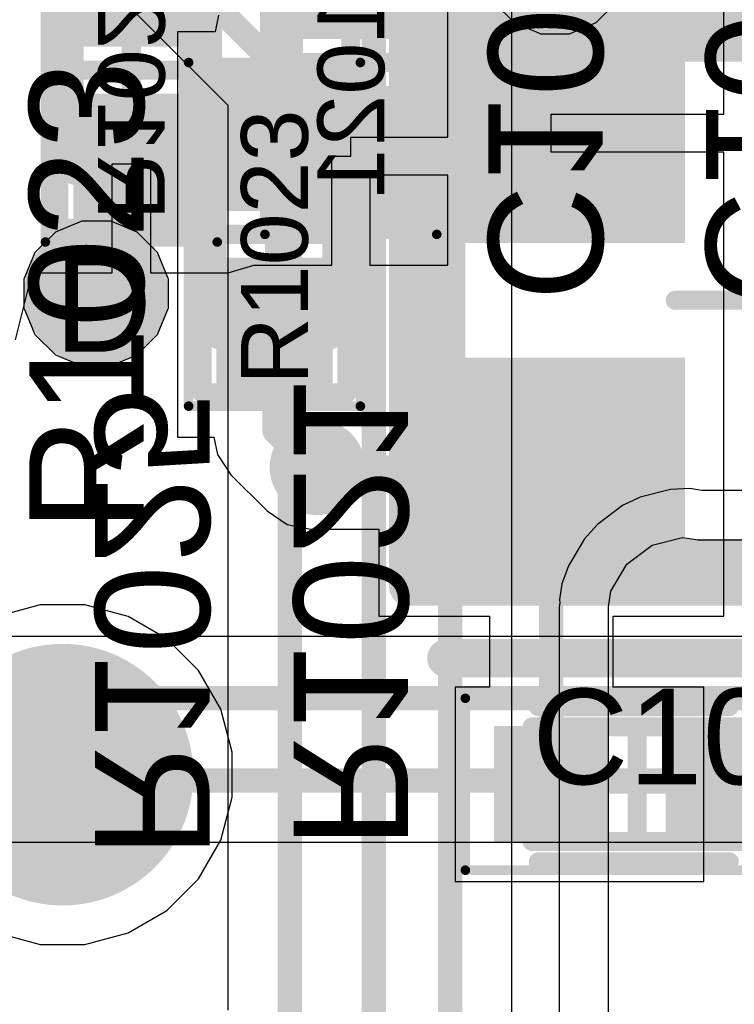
# Model space of a CAD drawing. Header units: inches. Extents: x -6 to 11.2, y -2.2 to 8.3.
# Tile 144 of 256: x 2.105 to 2.252, y 0.997 to 1.2. Entities that reach past the tile are written whole.
import ezdxf

# ---------------------------------------------------------------- set-up
doc = ezdxf.new("R2010")
doc.units = ezdxf.units.IN
doc.header["$MEASUREMENT"] = 0
for name, color, linetype in [('Board Layer Stack Bottom Overlay', 54, 'Continuous'), ('Board Layer Stack Bottom Solder', 6, 'Continuous'), ('Bottom Comp Body -Top13)-Comp Body -Bot14)', 56, 'Continuous'), ('Bottom Comp Outline -Top11)-Comp Outline -Bot12)', 56, 'Continuous'), ('Bottom Courtyard -Top15)-Courtyard -Bot16)', 56, 'Continuous'), ('Bottom Paste', 16, 'Continuous'), ('Drill Drawing', 1, 'Continuous'), ('Layer  6- Inner', 156, 'Continuous'), ('Layer 1- Top', 1, 'Continuous'), ('Layer 3- Inner', 16, 'Continuous'), ('Layer 4- Inner', 76, 'Continuous'), ('Layer 5- Inner', 90, 'Continuous'), ('Layer 7- PWR', 76, 'Continuous'), ('Layer 8- Bottom', 5, 'Continuous'), ('Top Assembly', 56, 'Continuous'), ('Top Comp Body -Top13)-Comp Body -Bot14)', 56, 'Continuous'), ('Top Comp Outline -Top11)-Comp Outline -Bot12)', 56, 'Continuous'), ('Top Component Center', 56, 'Continuous'), ('Top Courtyard -Top15)-Courtyard -Bot16)', 56, 'Continuous'), ('Top Designator', 56, 'Continuous'), ('Top Overlay', 2, 'Continuous'), ('Top Paste', 8, 'Continuous'), ('Top Solder', 216, 'Continuous'), ('Via Holes', 16, 'Continuous')]:
    doc.layers.add(name, color=color, linetype=linetype)
doc.styles.add('Arial', font='txt', dxfattribs={"height": 0.2})

# ---------------------------------------------------------------- blocks, each defined once
blk = doc.blocks.new('TEST_PAD_1_27_____SS_40')
at = {"layer": 'Layer 1- Top'}
h = blk.add_hatch(color=7, dxfattribs=at)
edge = h.paths.add_edge_path()
edge.add_arc((0, 0), 0.025, 0, 360)
at = {"layer": 'Top Solder'}
h = blk.add_hatch(color=216, dxfattribs=at)
edge = h.paths.add_edge_path()
edge.add_arc((0, 0), 0.02697, 0, 360)
blk = doc.blocks.new('FP_ABM8_MFG_151')
at = {"layer": 'Layer 1- Top'}
for points in [[(-0.07087, 0.05512), (-0.01969, 0.05512), (-0.01969, 0.01378), (-0.07087, 0.01378)], [(-0.07087, -0.01378), (-0.01969, -0.01378), (-0.01969, -0.05512), (-0.07087, -0.05512)]]:
    blk.add_hatch(color=7, dxfattribs=at).paths.add_polyline_path(points)
at = {"layer": 'Top Paste'}
for points in [[(-0.07087, 0.05512), (-0.01969, 0.05512), (-0.01969, 0.01378), (-0.07087, 0.01378)], [(-0.07087, -0.01378), (-0.01969, -0.01378), (-0.01969, -0.05512), (-0.07087, -0.05512)]]:
    blk.add_hatch(color=8, dxfattribs=at).paths.add_polyline_path(points)
at = {"layer": 'Top Solder'}
for points in [[(-0.07283, 0.05709), (-0.01772, 0.05709), (-0.01772, 0.01181), (-0.07283, 0.01181)], [(-0.07283, -0.01181), (-0.01772, -0.01181), (-0.01772, -0.05709), (-0.07283, -0.05709)]]:
    blk.add_hatch(color=216, dxfattribs=at).paths.add_polyline_path(points)
at = {"layer": 'Top Assembly'}
for points in [[(-0.0748, -0.05906, 0.00787, 0.00787, 0), (-0.0748, 0.05906, 0.00787, 0.00787, 0)], [(-0.0748, 0.05906, 0.00787, 0.00787, 0), (0.0748, 0.05906, 0.00787, 0.00787, 0)], [(-0.0748, -0.05906, 0.00787, 0.00787, 0), (0.0748, -0.05906, 0.00787, 0.00787, 0)]]:
    blk.add_lwpolyline(points, format="xyseb", dxfattribs=at)
for points in [[(-0.07677, 0.05906, 0.00394, 0.00394, 1), (-0.07283, 0.05906, 0.00394, 0.00394, 1)], [(-0.07677, 0.05906, 0.00394, 0.00394, 1), (-0.07283, 0.05906, 0.00394, 0.00394, 1)], [(-0.07677, -0.05906, 0.00394, 0.00394, 1), (-0.07283, -0.05906, 0.00394, 0.00394, 1)], [(-0.07677, -0.05906, 0.00394, 0.00394, 1), (-0.07283, -0.05906, 0.00394, 0.00394, 1)]]:
    blk.add_lwpolyline(points, format="xyseb", close=True, dxfattribs=at)
at = {"layer": 'Top Comp Body -Top13)-Comp Body -Bot14)'}
for points in [[(-0.06693, -0.05315, 0.00787, 0.00787, 0), (-0.06693, 0.05315, 0.00787, 0.00787, 0)], [(-0.06693, 0.05315, 0.00787, 0.00787, 0), (0.06693, 0.05315, 0.00787, 0.00787, 0)], [(-0.06693, -0.05315, 0.00787, 0.00787, 0), (0.06693, -0.05315, 0.00787, 0.00787, 0)]]:
    blk.add_lwpolyline(points, format="xyseb", dxfattribs=at)
for points in [[(-0.0689, 0.05315, 0.00394, 0.00394, 1), (-0.06496, 0.05315, 0.00394, 0.00394, 1)], [(-0.0689, 0.05315, 0.00394, 0.00394, 1), (-0.06496, 0.05315, 0.00394, 0.00394, 1)], [(-0.0689, -0.05315, 0.00394, 0.00394, 1), (-0.06496, -0.05315, 0.00394, 0.00394, 1)], [(-0.0689, -0.05315, 0.00394, 0.00394, 1), (-0.06496, -0.05315, 0.00394, 0.00394, 1)]]:
    blk.add_lwpolyline(points, format="xyseb", close=True, dxfattribs=at)
at = {"layer": 'Top Component Center'}
blk.add_lwpolyline([(-0.01969, 0, 0.00394, 0.00394, 0), (0.01969, 0, 0.00394, 0.00394, 0)], format="xyseb", dxfattribs=at)
blk.add_lwpolyline([(-0.02067, 0, 0.00197, 0.00197, 1), (-0.0187, 0, 0.00197, 0.00197, 1)], format="xyseb", close=True, dxfattribs=at)
at = {"layer": 'Top Courtyard -Top15)-Courtyard -Bot16)'}
for points in [[(-0.0748, -0.05906, 0.00787, 0.00787, 0), (-0.0748, 0.05906, 0.00787, 0.00787, 0)], [(-0.0748, 0.05906, 0.00787, 0.00787, 0), (0.0748, 0.05906, 0.00787, 0.00787, 0)], [(-0.0748, -0.05906, 0.00787, 0.00787, 0), (0.0748, -0.05906, 0.00787, 0.00787, 0)]]:
    blk.add_lwpolyline(points, format="xyseb", dxfattribs=at)
for points in [[(-0.07677, 0.05906, 0.00394, 0.00394, 1), (-0.07283, 0.05906, 0.00394, 0.00394, 1)], [(-0.07677, 0.05906, 0.00394, 0.00394, 1), (-0.07283, 0.05906, 0.00394, 0.00394, 1)], [(-0.07677, -0.05906, 0.00394, 0.00394, 1), (-0.07283, -0.05906, 0.00394, 0.00394, 1)], [(-0.07677, -0.05906, 0.00394, 0.00394, 1), (-0.07283, -0.05906, 0.00394, 0.00394, 1)]]:
    blk.add_lwpolyline(points, format="xyseb", close=True, dxfattribs=at)
at = {"layer": 'Top Overlay'}
for points in [[(-0.08858, -0.03445, 0.00984, 0.00984, 1), (-0.09843, -0.03445, 0.00984, 0.00984, 1)], [(-0.10089, -0.03445, 0.00492, 0.00492, 1), (-0.09596, -0.03445, 0.00492, 0.00492, 1)], [(-0.09104, -0.03445, 0.00492, 0.00492, 1), (-0.08612, -0.03445, 0.00492, 0.00492, 1)], [(-0.0689, -0.07382, 0.00394, 0.00394, 1), (-0.06496, -0.07382, 0.00394, 0.00394, 1)]]:
    blk.add_lwpolyline(points, format="xyseb", close=True, dxfattribs=at)
blk.add_lwpolyline([(-0.06693, -0.07382, 0.00787, 0.00787, 0), (0.06693, -0.07382, 0.00787, 0.00787, 0)], format="xyseb", dxfattribs=at)
blk = doc.blocks.new('L15002_035_B_260')
at = {"layer": 'Board Layer Stack Bottom Solder'}
for points in [[(-0.03376, 0.01197), (-0.00482, 0.01197), (-0.00482, -0.01197), (-0.03376, -0.01197)], [(0.00482, 0.01197), (0.03376, 0.01197), (0.03376, -0.01197), (0.00482, -0.01197)]]:
    blk.add_hatch(color=6, dxfattribs=at).paths.add_polyline_path(points)
at = {"layer": 'Bottom Paste'}
for points in [[(-0.03179, 0.01), (-0.00679, 0.01), (-0.00679, -0.01), (-0.03179, -0.01)], [(0.00679, 0.01), (0.03179, 0.01), (0.03179, -0.01), (0.00679, -0.01)]]:
    blk.add_hatch(color=16, dxfattribs=at).paths.add_polyline_path(points)
at = {"layer": 'Layer 8- Bottom'}
for points in [[(-0.03179, 0.01), (-0.00679, 0.01), (-0.00679, -0.01), (-0.03179, -0.01)], [(0.00679, 0.01), (0.03179, 0.01), (0.03179, -0.01), (0.00679, -0.01)]]:
    blk.add_hatch(color=7, dxfattribs=at).paths.add_polyline_path(points)
at = {"layer": 'Board Layer Stack Bottom Overlay'}
for points in [[(-0.0187, 0.01614, 0.00394, 0.00394, 0), (0.01988, 0.01614, 0.00394, 0.00394, 0)], [(-0.0187, -0.01614, 0.00394, 0.00394, 0), (0.01988, -0.01614, 0.00394, 0.00394, 0)]]:
    blk.add_lwpolyline(points, format="xyseb", dxfattribs=at)
for points in [[(-0.01969, 0.01614, 0.00197, 0.00197, 1), (-0.01772, 0.01614, 0.00197, 0.00197, 1)], [(0.0189, 0.01614, 0.00197, 0.00197, 1), (0.02087, 0.01614, 0.00197, 0.00197, 1)], [(-0.01969, -0.01614, 0.00197, 0.00197, 1), (-0.01772, -0.01614, 0.00197, 0.00197, 1)], [(0.0189, -0.01614, 0.00197, 0.00197, 1), (0.02087, -0.01614, 0.00197, 0.00197, 1)]]:
    blk.add_lwpolyline(points, format="xyseb", close=True, dxfattribs=at)
at = {"layer": 'Bottom Comp Body -Top13)-Comp Body -Bot14)'}
for points in [[(-0.02165, 0.01181, 0.00394, 0.00394, 0), (0.02165, 0.01181, 0.00394, 0.00394, 0)], [(-0.02165, 0.01181, 0.00394, 0.00394, 0), (-0.02165, -0.01181, 0.00394, 0.00394, 0)], [(0.02165, 0.01181, 0.00394, 0.00394, 0), (0.02165, -0.01181, 0.00394, 0.00394, 0)], [(-0.02165, -0.01181, 0.00394, 0.00394, 0), (0.02165, -0.01181, 0.00394, 0.00394, 0)]]:
    blk.add_lwpolyline(points, format="xyseb", dxfattribs=at)
for points in [[(-0.02264, 0.01181, 0.00197, 0.00197, 1), (-0.02067, 0.01181, 0.00197, 0.00197, 1)], [(-0.02264, 0.01181, 0.00197, 0.00197, 1), (-0.02067, 0.01181, 0.00197, 0.00197, 1)], [(0.02067, 0.01181, 0.00197, 0.00197, 1), (0.02264, 0.01181, 0.00197, 0.00197, 1)], [(0.02067, 0.01181, 0.00197, 0.00197, 1), (0.02264, 0.01181, 0.00197, 0.00197, 1)], [(-0.02264, -0.01181, 0.00197, 0.00197, 1), (-0.02067, -0.01181, 0.00197, 0.00197, 1)], [(-0.02264, -0.01181, 0.00197, 0.00197, 1), (-0.02067, -0.01181, 0.00197, 0.00197, 1)], [(0.02067, -0.01181, 0.00197, 0.00197, 1), (0.02264, -0.01181, 0.00197, 0.00197, 1)], [(0.02067, -0.01181, 0.00197, 0.00197, 1), (0.02264, -0.01181, 0.00197, 0.00197, 1)]]:
    blk.add_lwpolyline(points, format="xyseb", close=True, dxfattribs=at)
at = {"layer": 'Bottom Comp Outline -Top11)-Comp Outline -Bot12)'}
for points in [[(-0.03268, 0.01496, 0.00394, 0.00394, 0), (0.03268, 0.01496, 0.00394, 0.00394, 0)], [(-0.03268, 0.01496, 0.00394, 0.00394, 0), (-0.03268, -0.01496, 0.00394, 0.00394, 0)], [(0.03268, 0.01496, 0.00394, 0.00394, 0), (0.03268, -0.01496, 0.00394, 0.00394, 0)], [(-0.03268, -0.01496, 0.00394, 0.00394, 0), (0.03268, -0.01496, 0.00394, 0.00394, 0)]]:
    blk.add_lwpolyline(points, format="xyseb", dxfattribs=at)
for points in [[(-0.03366, 0.01496, 0.00197, 0.00197, 1), (-0.03169, 0.01496, 0.00197, 0.00197, 1)], [(-0.03366, 0.01496, 0.00197, 0.00197, 1), (-0.03169, 0.01496, 0.00197, 0.00197, 1)], [(0.03169, 0.01496, 0.00197, 0.00197, 1), (0.03366, 0.01496, 0.00197, 0.00197, 1)], [(0.03169, 0.01496, 0.00197, 0.00197, 1), (0.03366, 0.01496, 0.00197, 0.00197, 1)], [(-0.03366, -0.01496, 0.00197, 0.00197, 1), (-0.03169, -0.01496, 0.00197, 0.00197, 1)], [(-0.03366, -0.01496, 0.00197, 0.00197, 1), (-0.03169, -0.01496, 0.00197, 0.00197, 1)], [(0.03169, -0.01496, 0.00197, 0.00197, 1), (0.03366, -0.01496, 0.00197, 0.00197, 1)], [(0.03169, -0.01496, 0.00197, 0.00197, 1), (0.03366, -0.01496, 0.00197, 0.00197, 1)]]:
    blk.add_lwpolyline(points, format="xyseb", close=True, dxfattribs=at)
at = {"layer": 'Bottom Courtyard -Top15)-Courtyard -Bot16)'}
for points in [[(-0.03543, 0.01772, 0.00197, 0.00197, 0), (-0.03543, -0.01772, 0.00197, 0.00197, 0)], [(-0.03543, 0.01772, 0.00197, 0.00197, 0), (0.03543, 0.01772, 0.00197, 0.00197, 0)], [(0.03543, 0.01772, 0.00197, 0.00197, 0), (0.03543, -0.01772, 0.00197, 0.00197, 0)], [(0, 0.01181, 0.00394, 0.00394, 0), (0, -0.01181, 0.00394, 0.00394, 0)], [(-0.01181, 0, 0.00394, 0.00394, 0), (0.01181, 0, 0.00394, 0.00394, 0)], [(-0.03543, -0.01772, 0.00197, 0.00197, 0), (0.03543, -0.01772, 0.00197, 0.00197, 0)]]:
    blk.add_lwpolyline(points, format="xyseb", dxfattribs=at)
for points in [[(-0.03593, 0.01772, 0.000984, 0.000984, 1), (-0.03494, 0.01772, 0.000984, 0.000984, 1)], [(-0.03593, 0.01772, 0.000984, 0.000984, 1), (-0.03494, 0.01772, 0.000984, 0.000984, 1)], [(0.03494, 0.01772, 0.000984, 0.000984, 1), (0.03593, 0.01772, 0.000984, 0.000984, 1)], [(0.03494, 0.01772, 0.000984, 0.000984, 1), (0.03593, 0.01772, 0.000984, 0.000984, 1)], [(-0.00098, 0.01181, 0.00197, 0.00197, 1), (0.00098, 0.01181, 0.00197, 0.00197, 1)], [(-0.0128, 0, 0.00197, 0.00197, 1), (-0.01083, 0, 0.00197, 0.00197, 1)], [(0.01083, 0, 0.00197, 0.00197, 1), (0.0128, 0, 0.00197, 0.00197, 1)], [(-0.00098, -0.01181, 0.00197, 0.00197, 1), (0.00098, -0.01181, 0.00197, 0.00197, 1)], [(-0.03593, -0.01772, 0.000984, 0.000984, 1), (-0.03494, -0.01772, 0.000984, 0.000984, 1)], [(-0.03593, -0.01772, 0.000984, 0.000984, 1), (-0.03494, -0.01772, 0.000984, 0.000984, 1)], [(0.03494, -0.01772, 0.000984, 0.000984, 1), (0.03593, -0.01772, 0.000984, 0.000984, 1)], [(0.03494, -0.01772, 0.000984, 0.000984, 1), (0.03593, -0.01772, 0.000984, 0.000984, 1)]]:
    blk.add_lwpolyline(points, format="xyseb", close=True, dxfattribs=at)
at = {"layer": 'Bottom Comp Outline -Top11)-Comp Outline -Bot12)', "style": 'Arial', "text_generation_flag": 2}
blk.add_text('R1025', height=0.01378, rotation=180, dxfattribs=at).set_placement((-0.03099, 0.00689))
blk = doc.blocks.new('L15002_035_262')
at = {"layer": 'Layer 1- Top'}
for points in [[(-0.03179, 0.01), (-0.00679, 0.01), (-0.00679, -0.01), (-0.03179, -0.01)], [(0.00679, 0.01), (0.03179, 0.01), (0.03179, -0.01), (0.00679, -0.01)]]:
    blk.add_hatch(color=7, dxfattribs=at).paths.add_polyline_path(points)
at = {"layer": 'Top Paste'}
for points in [[(-0.03179, 0.01), (-0.00679, 0.01), (-0.00679, -0.01), (-0.03179, -0.01)], [(0.00679, 0.01), (0.03179, 0.01), (0.03179, -0.01), (0.00679, -0.01)]]:
    blk.add_hatch(color=8, dxfattribs=at).paths.add_polyline_path(points)
at = {"layer": 'Top Solder'}
for points in [[(-0.03376, 0.01197), (-0.00482, 0.01197), (-0.00482, -0.01197), (-0.03376, -0.01197)], [(0.00482, 0.01197), (0.03376, 0.01197), (0.03376, -0.01197), (0.00482, -0.01197)]]:
    blk.add_hatch(color=216, dxfattribs=at).paths.add_polyline_path(points)
at = {"layer": 'Top Comp Body -Top13)-Comp Body -Bot14)'}
for points in [[(-0.02165, 0.01181, 0.00394, 0.00394, 0), (0.02165, 0.01181, 0.00394, 0.00394, 0)], [(-0.02165, 0.01181, 0.00394, 0.00394, 0), (-0.02165, -0.01181, 0.00394, 0.00394, 0)], [(0.02165, 0.01181, 0.00394, 0.00394, 0), (0.02165, -0.01181, 0.00394, 0.00394, 0)], [(-0.02165, -0.01181, 0.00394, 0.00394, 0), (0.02165, -0.01181, 0.00394, 0.00394, 0)]]:
    blk.add_lwpolyline(points, format="xyseb", dxfattribs=at)
for points in [[(-0.02264, 0.01181, 0.00197, 0.00197, 1), (-0.02067, 0.01181, 0.00197, 0.00197, 1)], [(-0.02264, 0.01181, 0.00197, 0.00197, 1), (-0.02067, 0.01181, 0.00197, 0.00197, 1)], [(0.02067, 0.01181, 0.00197, 0.00197, 1), (0.02264, 0.01181, 0.00197, 0.00197, 1)], [(0.02067, 0.01181, 0.00197, 0.00197, 1), (0.02264, 0.01181, 0.00197, 0.00197, 1)], [(-0.02264, -0.01181, 0.00197, 0.00197, 1), (-0.02067, -0.01181, 0.00197, 0.00197, 1)], [(-0.02264, -0.01181, 0.00197, 0.00197, 1), (-0.02067, -0.01181, 0.00197, 0.00197, 1)], [(0.02067, -0.01181, 0.00197, 0.00197, 1), (0.02264, -0.01181, 0.00197, 0.00197, 1)], [(0.02067, -0.01181, 0.00197, 0.00197, 1), (0.02264, -0.01181, 0.00197, 0.00197, 1)]]:
    blk.add_lwpolyline(points, format="xyseb", close=True, dxfattribs=at)
at = {"layer": 'Top Comp Outline -Top11)-Comp Outline -Bot12)'}
for points in [[(-0.03268, 0.01496, 0.00394, 0.00394, 0), (-0.03268, -0.01496, 0.00394, 0.00394, 0)], [(-0.03268, 0.01496, 0.00394, 0.00394, 0), (0.03268, 0.01496, 0.00394, 0.00394, 0)], [(0.03268, 0.01496, 0.00394, 0.00394, 0), (0.03268, -0.01496, 0.00394, 0.00394, 0)], [(-0.03268, -0.01496, 0.00394, 0.00394, 0), (0.03268, -0.01496, 0.00394, 0.00394, 0)]]:
    blk.add_lwpolyline(points, format="xyseb", dxfattribs=at)
for points in [[(-0.03366, 0.01496, 0.00197, 0.00197, 1), (-0.03169, 0.01496, 0.00197, 0.00197, 1)], [(-0.03366, 0.01496, 0.00197, 0.00197, 1), (-0.03169, 0.01496, 0.00197, 0.00197, 1)], [(0.03169, 0.01496, 0.00197, 0.00197, 1), (0.03366, 0.01496, 0.00197, 0.00197, 1)], [(0.03169, 0.01496, 0.00197, 0.00197, 1), (0.03366, 0.01496, 0.00197, 0.00197, 1)], [(-0.03366, -0.01496, 0.00197, 0.00197, 1), (-0.03169, -0.01496, 0.00197, 0.00197, 1)], [(-0.03366, -0.01496, 0.00197, 0.00197, 1), (-0.03169, -0.01496, 0.00197, 0.00197, 1)], [(0.03169, -0.01496, 0.00197, 0.00197, 1), (0.03366, -0.01496, 0.00197, 0.00197, 1)], [(0.03169, -0.01496, 0.00197, 0.00197, 1), (0.03366, -0.01496, 0.00197, 0.00197, 1)]]:
    blk.add_lwpolyline(points, format="xyseb", close=True, dxfattribs=at)
at = {"layer": 'Top Courtyard -Top15)-Courtyard -Bot16)'}
for points in [[(-0.03543, 0.01772, 0.00197, 0.00197, 0), (-0.03543, -0.01772, 0.00197, 0.00197, 0)], [(-0.03543, 0.01772, 0.00197, 0.00197, 0), (0.03543, 0.01772, 0.00197, 0.00197, 0)], [(0.03543, 0.01772, 0.00197, 0.00197, 0), (0.03543, -0.01772, 0.00197, 0.00197, 0)], [(0, 0.01181, 0.00394, 0.00394, 0), (0, -0.01181, 0.00394, 0.00394, 0)], [(-0.01181, 0, 0.00394, 0.00394, 0), (0.01181, 0, 0.00394, 0.00394, 0)], [(-0.03543, -0.01772, 0.00197, 0.00197, 0), (0.03543, -0.01772, 0.00197, 0.00197, 0)]]:
    blk.add_lwpolyline(points, format="xyseb", dxfattribs=at)
for points in [[(-0.03593, 0.01772, 0.000984, 0.000984, 1), (-0.03494, 0.01772, 0.000984, 0.000984, 1)], [(-0.03593, 0.01772, 0.000984, 0.000984, 1), (-0.03494, 0.01772, 0.000984, 0.000984, 1)], [(0.03494, 0.01772, 0.000984, 0.000984, 1), (0.03593, 0.01772, 0.000984, 0.000984, 1)], [(0.03494, 0.01772, 0.000984, 0.000984, 1), (0.03593, 0.01772, 0.000984, 0.000984, 1)], [(-0.00098, 0.01181, 0.00197, 0.00197, 1), (0.00098, 0.01181, 0.00197, 0.00197, 1)], [(-0.0128, 0, 0.00197, 0.00197, 1), (-0.01083, 0, 0.00197, 0.00197, 1)], [(0.01083, 0, 0.00197, 0.00197, 1), (0.0128, 0, 0.00197, 0.00197, 1)], [(-0.00098, -0.01181, 0.00197, 0.00197, 1), (0.00098, -0.01181, 0.00197, 0.00197, 1)], [(-0.03593, -0.01772, 0.000984, 0.000984, 1), (-0.03494, -0.01772, 0.000984, 0.000984, 1)], [(-0.03593, -0.01772, 0.000984, 0.000984, 1), (-0.03494, -0.01772, 0.000984, 0.000984, 1)], [(0.03494, -0.01772, 0.000984, 0.000984, 1), (0.03593, -0.01772, 0.000984, 0.000984, 1)], [(0.03494, -0.01772, 0.000984, 0.000984, 1), (0.03593, -0.01772, 0.000984, 0.000984, 1)]]:
    blk.add_lwpolyline(points, format="xyseb", close=True, dxfattribs=at)
at = {"layer": 'Top Overlay'}
for points in [[(-0.0187, 0.01614, 0.00394, 0.00394, 0), (0.01988, 0.01614, 0.00394, 0.00394, 0)], [(-0.0187, -0.01614, 0.00394, 0.00394, 0), (0.01988, -0.01614, 0.00394, 0.00394, 0)]]:
    blk.add_lwpolyline(points, format="xyseb", dxfattribs=at)
for points in [[(-0.01969, 0.01614, 0.00197, 0.00197, 1), (-0.01772, 0.01614, 0.00197, 0.00197, 1)], [(0.0189, 0.01614, 0.00197, 0.00197, 1), (0.02087, 0.01614, 0.00197, 0.00197, 1)], [(-0.01969, -0.01614, 0.00197, 0.00197, 1), (-0.01772, -0.01614, 0.00197, 0.00197, 1)], [(0.0189, -0.01614, 0.00197, 0.00197, 1), (0.02087, -0.01614, 0.00197, 0.00197, 1)]]:
    blk.add_lwpolyline(points, format="xyseb", close=True, dxfattribs=at)
at = {"layer": 'Top Comp Outline -Top11)-Comp Outline -Bot12)', "style": 'Arial'}
blk.add_text('R1023', height=0.01378, dxfattribs=at).set_placement((-0.03099, -0.00689))
blk = doc.blocks.new('L15002_035_B_264')
at = {"layer": 'Board Layer Stack Bottom Solder'}
for points in [[(-0.03376, 0.01197), (-0.00482, 0.01197), (-0.00482, -0.01197), (-0.03376, -0.01197)], [(0.00482, 0.01197), (0.03376, 0.01197), (0.03376, -0.01197), (0.00482, -0.01197)]]:
    blk.add_hatch(color=6, dxfattribs=at).paths.add_polyline_path(points)
at = {"layer": 'Bottom Paste'}
for points in [[(-0.03179, 0.01), (-0.00679, 0.01), (-0.00679, -0.01), (-0.03179, -0.01)], [(0.00679, 0.01), (0.03179, 0.01), (0.03179, -0.01), (0.00679, -0.01)]]:
    blk.add_hatch(color=16, dxfattribs=at).paths.add_polyline_path(points)
at = {"layer": 'Layer 8- Bottom'}
for points in [[(-0.03179, 0.01), (-0.00679, 0.01), (-0.00679, -0.01), (-0.03179, -0.01)], [(0.00679, 0.01), (0.03179, 0.01), (0.03179, -0.01), (0.00679, -0.01)]]:
    blk.add_hatch(color=7, dxfattribs=at).paths.add_polyline_path(points)
at = {"layer": 'Board Layer Stack Bottom Overlay'}
for points in [[(0.01988, 0.01614, 0.00394, 0.00394, 0), (-0.0187, 0.01614, 0.00394, 0.00394, 0)], [(0.01988, -0.01614, 0.00394, 0.00394, 0), (-0.0187, -0.01614, 0.00394, 0.00394, 0)]]:
    blk.add_lwpolyline(points, format="xyseb", dxfattribs=at)
for points in [[(-0.01969, 0.01614, 0.00197, 0.00197, 1), (-0.01772, 0.01614, 0.00197, 0.00197, 1)], [(0.0189, 0.01614, 0.00197, 0.00197, 1), (0.02087, 0.01614, 0.00197, 0.00197, 1)], [(-0.01969, -0.01614, 0.00197, 0.00197, 1), (-0.01772, -0.01614, 0.00197, 0.00197, 1)], [(0.0189, -0.01614, 0.00197, 0.00197, 1), (0.02087, -0.01614, 0.00197, 0.00197, 1)]]:
    blk.add_lwpolyline(points, format="xyseb", close=True, dxfattribs=at)
at = {"layer": 'Bottom Comp Body -Top13)-Comp Body -Bot14)'}
for points in [[(-0.02165, -0.01181, 0.00394, 0.00394, 0), (-0.02165, 0.01181, 0.00394, 0.00394, 0)], [(0.02165, 0.01181, 0.00394, 0.00394, 0), (-0.02165, 0.01181, 0.00394, 0.00394, 0)], [(0.02165, -0.01181, 0.00394, 0.00394, 0), (0.02165, 0.01181, 0.00394, 0.00394, 0)], [(0.02165, -0.01181, 0.00394, 0.00394, 0), (-0.02165, -0.01181, 0.00394, 0.00394, 0)]]:
    blk.add_lwpolyline(points, format="xyseb", dxfattribs=at)
for points in [[(-0.02264, 0.01181, 0.00197, 0.00197, 1), (-0.02067, 0.01181, 0.00197, 0.00197, 1)], [(-0.02264, 0.01181, 0.00197, 0.00197, 1), (-0.02067, 0.01181, 0.00197, 0.00197, 1)], [(0.02067, 0.01181, 0.00197, 0.00197, 1), (0.02264, 0.01181, 0.00197, 0.00197, 1)], [(0.02067, 0.01181, 0.00197, 0.00197, 1), (0.02264, 0.01181, 0.00197, 0.00197, 1)], [(-0.02264, -0.01181, 0.00197, 0.00197, 1), (-0.02067, -0.01181, 0.00197, 0.00197, 1)], [(-0.02264, -0.01181, 0.00197, 0.00197, 1), (-0.02067, -0.01181, 0.00197, 0.00197, 1)], [(0.02067, -0.01181, 0.00197, 0.00197, 1), (0.02264, -0.01181, 0.00197, 0.00197, 1)], [(0.02067, -0.01181, 0.00197, 0.00197, 1), (0.02264, -0.01181, 0.00197, 0.00197, 1)]]:
    blk.add_lwpolyline(points, format="xyseb", close=True, dxfattribs=at)
at = {"layer": 'Bottom Comp Outline -Top11)-Comp Outline -Bot12)'}
for points in [[(-0.03268, -0.01496, 0.00394, 0.00394, 0), (-0.03268, 0.01496, 0.00394, 0.00394, 0)], [(0.03268, 0.01496, 0.00394, 0.00394, 0), (-0.03268, 0.01496, 0.00394, 0.00394, 0)], [(0.03268, -0.01496, 0.00394, 0.00394, 0), (0.03268, 0.01496, 0.00394, 0.00394, 0)], [(0.03268, -0.01496, 0.00394, 0.00394, 0), (-0.03268, -0.01496, 0.00394, 0.00394, 0)]]:
    blk.add_lwpolyline(points, format="xyseb", dxfattribs=at)
for points in [[(-0.03366, 0.01496, 0.00197, 0.00197, 1), (-0.03169, 0.01496, 0.00197, 0.00197, 1)], [(-0.03366, 0.01496, 0.00197, 0.00197, 1), (-0.03169, 0.01496, 0.00197, 0.00197, 1)], [(0.03169, 0.01496, 0.00197, 0.00197, 1), (0.03366, 0.01496, 0.00197, 0.00197, 1)], [(0.03169, 0.01496, 0.00197, 0.00197, 1), (0.03366, 0.01496, 0.00197, 0.00197, 1)], [(-0.03366, -0.01496, 0.00197, 0.00197, 1), (-0.03169, -0.01496, 0.00197, 0.00197, 1)], [(-0.03366, -0.01496, 0.00197, 0.00197, 1), (-0.03169, -0.01496, 0.00197, 0.00197, 1)], [(0.03169, -0.01496, 0.00197, 0.00197, 1), (0.03366, -0.01496, 0.00197, 0.00197, 1)], [(0.03169, -0.01496, 0.00197, 0.00197, 1), (0.03366, -0.01496, 0.00197, 0.00197, 1)]]:
    blk.add_lwpolyline(points, format="xyseb", close=True, dxfattribs=at)
at = {"layer": 'Bottom Courtyard -Top15)-Courtyard -Bot16)'}
for points in [[(0.03543, 0.01772, 0.00197, 0.00197, 0), (-0.03543, 0.01772, 0.00197, 0.00197, 0)], [(-0.03543, -0.01772, 0.00197, 0.00197, 0), (-0.03543, 0.01772, 0.00197, 0.00197, 0)], [(0.03543, -0.01772, 0.00197, 0.00197, 0), (0.03543, 0.01772, 0.00197, 0.00197, 0)], [(0, -0.01181, 0.00394, 0.00394, 0), (0, 0.01181, 0.00394, 0.00394, 0)], [(0.01181, 0, 0.00394, 0.00394, 0), (-0.01181, 0, 0.00394, 0.00394, 0)], [(0.03543, -0.01772, 0.00197, 0.00197, 0), (-0.03543, -0.01772, 0.00197, 0.00197, 0)]]:
    blk.add_lwpolyline(points, format="xyseb", dxfattribs=at)
for points in [[(-0.03593, 0.01772, 0.000984, 0.000984, 1), (-0.03494, 0.01772, 0.000984, 0.000984, 1)], [(-0.03593, 0.01772, 0.000984, 0.000984, 1), (-0.03494, 0.01772, 0.000984, 0.000984, 1)], [(0.03494, 0.01772, 0.000984, 0.000984, 1), (0.03593, 0.01772, 0.000984, 0.000984, 1)], [(0.03494, 0.01772, 0.000984, 0.000984, 1), (0.03593, 0.01772, 0.000984, 0.000984, 1)], [(-0.00098, 0.01181, 0.00197, 0.00197, 1), (0.00098, 0.01181, 0.00197, 0.00197, 1)], [(-0.0128, 0, 0.00197, 0.00197, 1), (-0.01083, 0, 0.00197, 0.00197, 1)], [(0.01083, 0, 0.00197, 0.00197, 1), (0.0128, 0, 0.00197, 0.00197, 1)], [(-0.00098, -0.01181, 0.00197, 0.00197, 1), (0.00098, -0.01181, 0.00197, 0.00197, 1)], [(-0.03593, -0.01772, 0.000984, 0.000984, 1), (-0.03494, -0.01772, 0.000984, 0.000984, 1)], [(-0.03593, -0.01772, 0.000984, 0.000984, 1), (-0.03494, -0.01772, 0.000984, 0.000984, 1)], [(0.03494, -0.01772, 0.000984, 0.000984, 1), (0.03593, -0.01772, 0.000984, 0.000984, 1)], [(0.03494, -0.01772, 0.000984, 0.000984, 1), (0.03593, -0.01772, 0.000984, 0.000984, 1)]]:
    blk.add_lwpolyline(points, format="xyseb", close=True, dxfattribs=at)
at = {"layer": 'Bottom Comp Outline -Top11)-Comp Outline -Bot12)', "style": 'Arial', "text_generation_flag": 2}
blk.add_text('R1021', height=0.01378, rotation=-180, dxfattribs=at).set_placement((-0.0287, 0.00689))
blk = doc.blocks.new('CAPC1005X06_F_386')
at = {"layer": 'Layer 1- Top'}
for points in [[(-0.02756, 0.01004), (-0.00787, 0.01004), (-0.00787, -0.01004), (-0.02756, -0.01004)], [(0.00787, 0.01004), (0.02756, 0.01004), (0.02756, -0.01004), (0.00787, -0.01004)]]:
    blk.add_hatch(color=7, dxfattribs=at).paths.add_polyline_path(points)
at = {"layer": 'Top Paste'}
for points in [[(-0.02756, 0.01004), (-0.00787, 0.01004), (-0.00787, -0.01004), (-0.02756, -0.01004)], [(0.00787, 0.01004), (0.02756, 0.01004), (0.02756, -0.01004), (0.00787, -0.01004)]]:
    blk.add_hatch(color=8, dxfattribs=at).paths.add_polyline_path(points)
at = {"layer": 'Top Solder'}
for points in [[(-0.02953, 0.01201), (-0.00591, 0.01201), (-0.00591, -0.01201), (-0.02953, -0.01201)], [(0.00591, 0.01201), (0.02953, 0.01201), (0.02953, -0.01201), (0.00591, -0.01201)]]:
    blk.add_hatch(color=216, dxfattribs=at).paths.add_polyline_path(points)
at = {"layer": 'Top Comp Outline -Top11)-Comp Outline -Bot12)'}
for points in [[(-0.02165, 0.01181, 0.00394, 0.00394, 0), (0.02165, 0.01181, 0.00394, 0.00394, 0)], [(-0.02165, -0.01181, 0.00394, 0.00394, 0), (-0.02165, 0.01181, 0.00394, 0.00394, 0)], [(0.02165, -0.01181, 0.00394, 0.00394, 0), (0.02165, 0.01181, 0.00394, 0.00394, 0)], [(-0.02165, -0.01181, 0.00394, 0.00394, 0), (0.02165, -0.01181, 0.00394, 0.00394, 0)]]:
    blk.add_lwpolyline(points, format="xyseb", dxfattribs=at)
for points in [[(-0.02264, 0.01181, 0.00197, 0.00197, 1), (-0.02067, 0.01181, 0.00197, 0.00197, 1)], [(-0.02264, 0.01181, 0.00197, 0.00197, 1), (-0.02067, 0.01181, 0.00197, 0.00197, 1)], [(0.02067, 0.01181, 0.00197, 0.00197, 1), (0.02264, 0.01181, 0.00197, 0.00197, 1)], [(0.02067, 0.01181, 0.00197, 0.00197, 1), (0.02264, 0.01181, 0.00197, 0.00197, 1)], [(-0.02264, -0.01181, 0.00197, 0.00197, 1), (-0.02067, -0.01181, 0.00197, 0.00197, 1)], [(-0.02264, -0.01181, 0.00197, 0.00197, 1), (-0.02067, -0.01181, 0.00197, 0.00197, 1)], [(0.02067, -0.01181, 0.00197, 0.00197, 1), (0.02264, -0.01181, 0.00197, 0.00197, 1)], [(0.02067, -0.01181, 0.00197, 0.00197, 1), (0.02264, -0.01181, 0.00197, 0.00197, 1)]]:
    blk.add_lwpolyline(points, format="xyseb", close=True, dxfattribs=at)
at = {"layer": 'Top Courtyard -Top15)-Courtyard -Bot16)'}
for points in [[(-0.03543, -0.01772, 0.00197, 0.00197, 0), (-0.03543, 0.01772, 0.00197, 0.00197, 0)], [(-0.03543, 0.01772, 0.00197, 0.00197, 0), (0.03543, 0.01772, 0.00197, 0.00197, 0)], [(0.03543, -0.01772, 0.00197, 0.00197, 0), (0.03543, 0.01772, 0.00197, 0.00197, 0)], [(0, -0.01181, 0.00394, 0.00394, 0), (0, 0.01181, 0.00394, 0.00394, 0)], [(-0.01181, 0, 0.00394, 0.00394, 0), (0.01181, 0, 0.00394, 0.00394, 0)], [(-0.03543, -0.01772, 0.00197, 0.00197, 0), (0.03543, -0.01772, 0.00197, 0.00197, 0)]]:
    blk.add_lwpolyline(points, format="xyseb", dxfattribs=at)
for points in [[(-0.03593, 0.01772, 0.000984, 0.000984, 1), (-0.03494, 0.01772, 0.000984, 0.000984, 1)], [(-0.03593, 0.01772, 0.000984, 0.000984, 1), (-0.03494, 0.01772, 0.000984, 0.000984, 1)], [(0.03494, 0.01772, 0.000984, 0.000984, 1), (0.03593, 0.01772, 0.000984, 0.000984, 1)], [(0.03494, 0.01772, 0.000984, 0.000984, 1), (0.03593, 0.01772, 0.000984, 0.000984, 1)], [(-0.00098, 0.01181, 0.00197, 0.00197, 1), (0.00098, 0.01181, 0.00197, 0.00197, 1)], [(-0.0128, 0, 0.00197, 0.00197, 1), (-0.01083, 0, 0.00197, 0.00197, 1)], [(0.01083, 0, 0.00197, 0.00197, 1), (0.0128, 0, 0.00197, 0.00197, 1)], [(-0.00098, -0.01181, 0.00197, 0.00197, 1), (0.00098, -0.01181, 0.00197, 0.00197, 1)], [(-0.03593, -0.01772, 0.000984, 0.000984, 1), (-0.03494, -0.01772, 0.000984, 0.000984, 1)], [(-0.03593, -0.01772, 0.000984, 0.000984, 1), (-0.03494, -0.01772, 0.000984, 0.000984, 1)], [(0.03494, -0.01772, 0.000984, 0.000984, 1), (0.03593, -0.01772, 0.000984, 0.000984, 1)], [(0.03494, -0.01772, 0.000984, 0.000984, 1), (0.03593, -0.01772, 0.000984, 0.000984, 1)]]:
    blk.add_lwpolyline(points, format="xyseb", close=True, dxfattribs=at)
at = {"layer": 'Top Overlay'}
for points in [[(-0.02037, 0.016, 0.00394, 0.00394, 0), (0.019, 0.016, 0.00394, 0.00394, 0)], [(-0.02037, -0.016, 0.00394, 0.00394, 0), (0.019, -0.016, 0.00394, 0.00394, 0)]]:
    blk.add_lwpolyline(points, format="xyseb", dxfattribs=at)
for points in [[(-0.02135, 0.016, 0.00197, 0.00197, 1), (-0.01939, 0.016, 0.00197, 0.00197, 1)], [(0.01802, 0.016, 0.00197, 0.00197, 1), (0.01998, 0.016, 0.00197, 0.00197, 1)], [(-0.02135, -0.016, 0.00197, 0.00197, 1), (-0.01939, -0.016, 0.00197, 0.00197, 1)], [(0.01802, -0.016, 0.00197, 0.00197, 1), (0.01998, -0.016, 0.00197, 0.00197, 1)]]:
    blk.add_lwpolyline(points, format="xyseb", close=True, dxfattribs=at)
at = {"layer": 'Top Designator', "style": 'Arial'}
blk.add_text('C1017', height=0.019685, rotation=360, dxfattribs=at).set_placement((-0.02165, 0))

msp = doc.modelspace()

# ---------------------------------------------------------------- hatches: boundary and pattern name
at = {"layer": 'Layer 1- Top'}
h = msp.add_hatch(color=7, dxfattribs=at)
edge = h.paths.add_edge_path()
edge.add_arc((2.12073, 1.1437), 0.00984, 0, 360)
at = {"layer": 'Layer 3- Inner'}
h = msp.add_hatch(color=7, dxfattribs=at)
edge = h.paths.add_edge_path()
edge.add_arc((2.12073, 1.1437), 0.00984, 0, 360)
at = {"layer": 'Layer 5- Inner'}
h = msp.add_hatch(color=7, dxfattribs=at)
edge = h.paths.add_edge_path()
edge.add_arc((2.12073, 1.1437), 0.00984, 0, 360)
at = {"layer": 'Layer 7- PWR'}
h = msp.add_hatch(color=7, dxfattribs=at)
edge = h.paths.add_edge_path()
edge.add_arc((2.21535, 1.2122), 0.01492, 0, 360)
h = msp.add_hatch(color=7, dxfattribs=at)
edge = h.paths.add_edge_path()
edge.add_arc((2.12073, 1.1437), 0.01492, 0, 360)
at = {"layer": 'Layer 8- Bottom'}
h = msp.add_hatch(color=7, dxfattribs=at)
edge = h.paths.add_edge_path()
edge.add_arc((2.12073, 1.1437), 0.00984, 0, 360)
at = {"layer": 'Via Holes'}
h = msp.add_hatch(color=7, dxfattribs=at)
edge = h.paths.add_edge_path()
edge.add_arc((2.12073, 1.1437), 0.00492, 0, 360)

# ---------------------------------------------------------------- linework, layer by layer
at = {"layer": 'Layer  6- Inner'}
for p, q in [((2.2027, 1.20375), (2.2069, 1.19956)), ((2.22381, 1.19956), (2.228, 1.20375)), ((2.2069, 1.19956), (2.21239, 1.19728)), ((2.21832, 1.19728), (2.22381, 1.19956)), ((2.21239, 1.19728), (2.21832, 1.19728)), ((2.11776, 1.15862), (2.11228, 1.15635)), ((2.1237, 1.15862), (2.11776, 1.15862)), ((2.12918, 1.15635), (2.1237, 1.15862)), ((2.11228, 1.15635), (2.10808, 1.15215)), ((2.13338, 1.15215), (2.12918, 1.15635)), ((2.10808, 1.15215), (2.10581, 1.14667)), ((2.13565, 1.14667), (2.13338, 1.15215)), ((2.10581, 1.14667), (2.10581, 1.14073)), ((2.13565, 1.14073), (2.13565, 1.14667)), ((2.10581, 1.14073), (2.10808, 1.13525)), ((2.13338, 1.13525), (2.13565, 1.14073)), ((2.10808, 1.13525), (2.11228, 1.13105)), ((2.12918, 1.13105), (2.13338, 1.13525)), ((2.11228, 1.13105), (2.11776, 1.12878)), ((2.1237, 1.12878), (2.12918, 1.13105)), ((2.11776, 1.12878), (2.1237, 1.12878)), ((2.38345, 1.07298), (2.02126, 1.07298)), ((2.06686, 1.03056), (2.64488, 1.03056))]:
    msp.add_line(p, q, dxfattribs=at)
for points in [[(2.02126, 1.06024, 0.005, 0.005, 0), (2.38504, 1.06024, 0.005, 0.005, 0)], [(2.05433, 1.04331, 0.005, 0.005, 0), (2.64488, 1.04331, 0.005, 0.005, 0)]]:
    msp.add_lwpolyline(points, format="xyseb", dxfattribs=at)
at = {"layer": 'Layer 1- Top'}
for p, q in [((2.25016, 1.18071), (2.25016, 1.20518)), ((2.1459, 1.20114), (2.14522, 1.1977)), ((2.14522, 1.1977), (2.13748, 1.1977)), ((2.13748, 1.1977), (2.13748, 1.1527)), ((2.21457, 1.17283), (2.21457, 1.18071)), ((2.21457, 1.18071), (2.25016, 1.18071)), ((2.25016, 1.17283), (2.21457, 1.17283)), ((2.25016, 1.1461), (2.25016, 1.17283)), ((2.13748, 1.1527), (2.13748, 1.11411)), ((2.25016, 1.13854), (2.25016, 1.1461)), ((2.25016, 1.1461), (2.25016, 1.1461)), ((2.25016, 1.0772), (2.25016, 1.13854)), ((2.25016, 1.13854), (2.25016, 1.13854)), ((2.13748, 1.11411), (2.14498, 1.11411)), ((2.14498, 1.11411), (2.14571, 1.11048)), ((2.14571, 1.11048), (2.14847, 1.10634)), ((2.14847, 1.10634), (2.15595, 1.09886)), ((2.15595, 1.09886), (2.16008, 1.0961)), ((2.16008, 1.0961), (2.16496, 1.09513)), ((2.16496, 1.09513), (2.17898, 1.09513)), ((2.17898, 1.09513), (2.17898, 1.0772)), ((2.10917, 1.07949), (2.10027, 1.0771)), ((2.11839, 1.07949), (2.10917, 1.07949)), ((2.12729, 1.0771), (2.11839, 1.07949)), ((2.13527, 1.0725), (2.12729, 1.0771)), ((2.17898, 1.0772), (2.20182, 1.0772)), ((2.20182, 1.0772), (2.20182, 1.06256)), ((2.22731, 1.06256), (2.22731, 1.0772)), ((2.22731, 1.0772), (2.25016, 1.0772)), ((2.14179, 1.06598), (2.13527, 1.0725)), ((2.14639, 1.058), (2.14179, 1.06598)), ((2.20182, 1.06256), (2.19472, 1.06256)), ((2.19472, 1.06256), (2.19472, 1.02248)), ((2.24606, 1.06256), (2.22731, 1.06256)), ((2.24606, 1.04252), (2.24606, 1.06256)), ((2.14878, 1.0491), (2.14639, 1.058)), ((2.14878, 1.03988), (2.14878, 1.0491)), ((2.24606, 1.02248), (2.24606, 1.04252)), ((2.14639, 1.03098), (2.14878, 1.03988)), ((2.14179, 1.023), (2.14639, 1.03098)), ((2.13527, 1.01648), (2.14179, 1.023)), ((2.19472, 1.02248), (2.24606, 1.02248)), ((2.12729, 1.01187), (2.13527, 1.01648)), ((2.10027, 1.01187), (2.10917, 1.00949)), ((2.11839, 1.00949), (2.12729, 1.01187)), ((2.10917, 1.00949), (2.11839, 1.00949))]:
    msp.add_line(p, q, dxfattribs=at)
for points in [[(2.15768, 1.19626, 0.005, 0.005, 0), (2.19843, 1.23701, 0.005, 0.005, 0)], [(2.21535, 1.17736, 0.01181, 0.01181, 0), (2.21535, 1.2122, 0.01181, 0.01181, 0)], [(2.15768, 1.1752, 0.005, 0.005, 0), (2.15768, 1.19626, 0.005, 0.005, 0)], [(2.21476, 1.17677, 0.01181, 0.01181, 0), (2.21535, 1.17736, 0.01181, 0.01181, 0)], [(2.15748, 1.11535, 0.005, 0.005, 0), (2.15748, 1.13661, 0.005, 0.005, 0)], [(2.15748, 1.11535, 0.005, 0.005, 0), (2.16496, 1.10787, 0.005, 0.005, 0)], [(2.16496, 1.10787, 0.005, 0.005, 0), (2.21457, 1.10787, 0.005, 0.005, 0)], [(2.21457, 1.04252, 0.005, 0.005, 0), (2.21457, 1.10787, 0.005, 0.005, 0)], [(2.05492, 1.0439, 0.01181, 0.01181, 0), (2.1128, 1.0439, 0.01181, 0.01181, 0)], [(2.1128, 1.0439, 0.01181, 0.01181, 0), (2.11299, 1.0437, 0.01181, 0.01181, 0)], [(2.25, 1.04252, 0.01181, 0.01181, 0), (2.29291, 1.04252, 0.01181, 0.01181, 0)]]:
    msp.add_lwpolyline(points, format="xyseb", dxfattribs=at)
for points in [[(2.15643, 1.19626, 0.0025, 0.0025, 1), (2.15893, 1.19626, 0.0025, 0.0025, 1)], [(2.15643, 1.19626, 0.0025, 0.0025, 1), (2.15893, 1.19626, 0.0025, 0.0025, 1)], [(2.21181, 1.17677, 0.00591, 0.00591, 1), (2.21772, 1.17677, 0.00591, 0.00591, 1)], [(2.2124, 1.17736, 0.00591, 0.00591, 1), (2.21831, 1.17736, 0.00591, 0.00591, 1)], [(2.2124, 1.17736, 0.00591, 0.00591, 1), (2.21831, 1.17736, 0.00591, 0.00591, 1)], [(2.15643, 1.1752, 0.0025, 0.0025, 1), (2.15893, 1.1752, 0.0025, 0.0025, 1)], [(2.15623, 1.13661, 0.0025, 0.0025, 1), (2.15873, 1.13661, 0.0025, 0.0025, 1)], [(2.15623, 1.11535, 0.0025, 0.0025, 1), (2.15873, 1.11535, 0.0025, 0.0025, 1)], [(2.15623, 1.11535, 0.0025, 0.0025, 1), (2.15873, 1.11535, 0.0025, 0.0025, 1)], [(2.16371, 1.10787, 0.0025, 0.0025, 1), (2.16621, 1.10787, 0.0025, 0.0025, 1)], [(2.16371, 1.10787, 0.0025, 0.0025, 1), (2.16621, 1.10787, 0.0025, 0.0025, 1)], [(2.21332, 1.10787, 0.0025, 0.0025, 1), (2.21582, 1.10787, 0.0025, 0.0025, 1)], [(2.21332, 1.10787, 0.0025, 0.0025, 1), (2.21582, 1.10787, 0.0025, 0.0025, 1)], [(2.10984, 1.0439, 0.00591, 0.00591, 1), (2.11575, 1.0439, 0.00591, 0.00591, 1)], [(2.10984, 1.0439, 0.00591, 0.00591, 1), (2.11575, 1.0439, 0.00591, 0.00591, 1)], [(2.11004, 1.0437, 0.00591, 0.00591, 1), (2.11594, 1.0437, 0.00591, 0.00591, 1)], [(2.24705, 1.04252, 0.00591, 0.00591, 1), (2.25295, 1.04252, 0.00591, 0.00591, 1)], [(2.21332, 1.04252, 0.0025, 0.0025, 1), (2.21582, 1.04252, 0.0025, 0.0025, 1)]]:
    msp.add_lwpolyline(points, format="xyseb", close=True, dxfattribs=at)
at = {"layer": 'Layer 4- Inner'}
for p, q in [((2.2027, 1.20375), (2.2069, 1.19956)), ((2.22381, 1.19956), (2.228, 1.20375)), ((2.2069, 1.19956), (2.21239, 1.19728)), ((2.21832, 1.19728), (2.22381, 1.19956)), ((2.21239, 1.19728), (2.21832, 1.19728)), ((2.11776, 1.15862), (2.11228, 1.15635)), ((2.1237, 1.15862), (2.11776, 1.15862)), ((2.12918, 1.15635), (2.1237, 1.15862)), ((2.11228, 1.15635), (2.10808, 1.15215)), ((2.13338, 1.15215), (2.12918, 1.15635)), ((2.10808, 1.15215), (2.10581, 1.14667)), ((2.13565, 1.14667), (2.13338, 1.15215)), ((2.10581, 1.14667), (2.10581, 1.14073)), ((2.13565, 1.14073), (2.13565, 1.14667)), ((2.10581, 1.14073), (2.10808, 1.13525)), ((2.13338, 1.13525), (2.13565, 1.14073)), ((2.10808, 1.13525), (2.11228, 1.13105)), ((2.12918, 1.13105), (2.13338, 1.13525)), ((2.11228, 1.13105), (2.11776, 1.12878)), ((2.1237, 1.12878), (2.12918, 1.13105)), ((2.11776, 1.12878), (2.1237, 1.12878))]:
    msp.add_line(p, q, dxfattribs=at)
at = {"layer": 'Layer 5- Inner'}
for p, q in [((2.20645, 0.9915), (2.20645, 1.21834)), ((2.11422, 1.21618), (2.14789, 1.18252)), ((2.14789, 1.18252), (2.14789, 0.99596))]:
    msp.add_line(p, q, dxfattribs=at)
for points in [[(2.14567, 1.22992, 0.005, 0.005, 0), (2.17795, 1.19764, 0.005, 0.005, 0)], [(2.12323, 1.2252, 0.005, 0.005, 0), (2.16063, 1.1878, 0.005, 0.005, 0)], [(2.1937, 0.98622, 0.005, 0.005, 0), (2.1937, 1.22362, 0.005, 0.005, 0)], [(2.17795, 0.97008, 0.005, 0.005, 0), (2.17795, 1.19764, 0.005, 0.005, 0)], [(2.16063, 0.99068, 0.005, 0.005, 0), (2.16063, 1.1878, 0.005, 0.005, 0)]]:
    msp.add_lwpolyline(points, format="xyseb", dxfattribs=at)
for points in [[(2.1767, 1.19764, 0.0025, 0.0025, 1), (2.1792, 1.19764, 0.0025, 0.0025, 1)], [(2.1767, 1.19764, 0.0025, 0.0025, 1), (2.1792, 1.19764, 0.0025, 0.0025, 1)], [(2.15938, 1.1878, 0.0025, 0.0025, 1), (2.16188, 1.1878, 0.0025, 0.0025, 1)], [(2.15938, 1.1878, 0.0025, 0.0025, 1), (2.16188, 1.1878, 0.0025, 0.0025, 1)]]:
    msp.add_lwpolyline(points, format="xyseb", close=True, dxfattribs=at)
at = {"layer": 'Layer 8- Bottom'}
for p, q in [((2.19323, 1.18813), (2.19323, 1.23313)), ((2.19323, 1.17598), (2.19323, 1.18813)), ((2.17323, 1.17205), (2.17323, 1.17598)), ((2.17323, 1.17598), (2.19323, 1.17598)), ((2.16929, 1.14955), (2.16929, 1.17205)), ((2.16929, 1.17205), (2.17323, 1.17205)), ((2.12402, 1.14797), (2.12402, 1.17047)), ((2.12402, 1.17047), (2.13189, 1.17047)), ((2.13189, 1.17047), (2.13189, 1.14797)), ((2.19323, 1.16811), (2.17717, 1.16811)), ((2.17717, 1.16811), (2.17717, 1.14955)), ((2.19323, 1.14955), (2.19323, 1.16811)), ((2.14795, 1.14797), (2.15323, 1.14955)), ((2.15323, 1.14955), (2.15323, 1.14955)), ((2.15323, 1.14955), (2.16929, 1.14955)), ((2.17717, 1.14955), (2.19323, 1.14955)), ((2.10676, 1.14486), (2.10795, 1.14797)), ((2.10795, 1.14797), (2.12402, 1.14797)), ((2.13189, 1.14797), (2.14207, 1.14797)), ((2.14207, 1.14797), (2.14795, 1.14797)), ((2.14795, 1.14797), (2.14795, 1.14797)), ((2.10405, 1.13417), (2.10676, 1.14486)), ((2.23917, 1.10327), (2.23288, 1.10168)), ((2.24315, 1.10347), (2.23917, 1.10327)), ((2.24315, 1.10347), (2.24315, 1.10347)), ((2.24562, 1.10311), (2.24315, 1.10347)), ((2.30472, 1.10311), (2.24562, 1.10311)), ((2.23288, 1.10168), (2.22929, 1.09997)), ((2.22929, 1.09997), (2.22408, 1.0961)), ((2.22929, 1.09997), (2.22929, 1.09997)), ((2.22408, 1.0961), (2.22142, 1.09314)), ((2.22142, 1.09314), (2.21809, 1.08757)), ((2.23538, 1.09179), (2.24167, 1.09338)), ((2.24167, 1.09338), (2.24488, 1.09291)), ((2.24488, 1.09291), (2.24488, 1.09291)), ((2.24488, 1.09291), (2.30472, 1.09291)), ((2.23017, 1.08792), (2.23538, 1.09179)), ((2.21809, 1.08757), (2.21736, 1.08552)), ((2.22685, 1.08234), (2.23017, 1.08792)), ((2.21736, 1.08552), (2.21676, 1.08382)), ((2.21676, 1.08382), (2.21629, 1.08061)), ((2.22638, 1.07913), (2.22685, 1.08234)), ((2.21629, 1.08061), (2.21633, 1.07987)), ((2.21633, 1.07987), (2.21618, 1.07913)), ((2.21618, 1.07913), (2.21618, 0.94904)), ((2.22638, 0.89753), (2.22638, 1.07913))]:
    msp.add_line(p, q, dxfattribs=at)
for points in [[(2.12696, 1.17027, 0.01181, 0.01181, 0), (2.12795, 1.17126, 0.01181, 0.01181, 0)], [(2.12696, 1.15207, 0.01181, 0.01181, 0), (2.12696, 1.17027, 0.01181, 0.01181, 0)], [(2.12874, 1.17126, 0.01181, 0.01181, 0), (2.16938, 1.17126, 0.01181, 0.01181, 0)], [(2.16938, 1.17126, 0.01181, 0.01181, 0), (2.17017, 1.17047, 0.01181, 0.01181, 0)], [(2.12073, 1.14583, 0.01181, 0.01181, 0), (2.12696, 1.15207, 0.01181, 0.01181, 0)], [(2.12073, 1.1437, 0.01181, 0.01181, 0), (2.12073, 1.14583, 0.01181, 0.01181, 0)]]:
    msp.add_lwpolyline(points, format="xyseb", dxfattribs=at)
for points in [[(2.12401, 1.17027, 0.00591, 0.00591, 1), (2.12992, 1.17027, 0.00591, 0.00591, 1)], [(2.12401, 1.17027, 0.00591, 0.00591, 1), (2.12992, 1.17027, 0.00591, 0.00591, 1)], [(2.125, 1.17126, 0.00591, 0.00591, 1), (2.13091, 1.17126, 0.00591, 0.00591, 1)], [(2.12579, 1.17126, 0.00591, 0.00591, 1), (2.13169, 1.17126, 0.00591, 0.00591, 1)], [(2.16643, 1.17126, 0.00591, 0.00591, 1), (2.17234, 1.17126, 0.00591, 0.00591, 1)], [(2.16643, 1.17126, 0.00591, 0.00591, 1), (2.17234, 1.17126, 0.00591, 0.00591, 1)], [(2.16722, 1.17047, 0.00591, 0.00591, 1), (2.17312, 1.17047, 0.00591, 0.00591, 1)], [(2.12401, 1.15207, 0.00591, 0.00591, 1), (2.12992, 1.15207, 0.00591, 0.00591, 1)], [(2.12401, 1.15207, 0.00591, 0.00591, 1), (2.12992, 1.15207, 0.00591, 0.00591, 1)], [(2.11778, 1.14583, 0.00591, 0.00591, 1), (2.12368, 1.14583, 0.00591, 0.00591, 1)], [(2.11778, 1.14583, 0.00591, 0.00591, 1), (2.12368, 1.14583, 0.00591, 0.00591, 1)], [(2.11778, 1.1437, 0.00591, 0.00591, 1), (2.12368, 1.1437, 0.00591, 0.00591, 1)]]:
    msp.add_lwpolyline(points, format="xyseb", close=True, dxfattribs=at)

# ---------------------------------------------------------------- block references
for name, p, rotation in [('L15002_035_B_264', (2.17323, 1.19134), 270), ('L15002_035_B_260', (2.12795, 1.18976), 90), ('L15002_035_262', (2.15748, 1.15591), 90), ('TEST_PAD_1_27_____SS_40', (2.11378, 1.04449), 90)]:
    msp.add_blockref(name, p, dxfattribs=dict(rotation=rotation))
for name, p in [('FP_ABM8_MFG_151', (2.25984, 1.14232)), ('CAPC1005X06_F_386', (2.23228, 1.04252))]:
    msp.add_blockref(name, p)

# ---------------------------------------------------------------- texts
at = {"layer": 'Board Layer Stack Bottom Overlay', "style": 'Arial', "text_generation_flag": 2}
for s, p in [('C1016', (2.20158, 1.14214)), ('C1015', (2.24646, 1.14096)), ('R1021', (2.16142, 1.02915)), ('R1025', (2.12048, 1.02718))]:
    msp.add_text(s, height=0.023622, rotation=270, dxfattribs=at).set_placement(p)
at = {"layer": 'Drill Drawing', "style": 'Arial'}
msp.add_text('D', height=0.02, dxfattribs=at).set_placement((2.11206, 1.1317))
at = {"layer": 'Top Overlay', "style": 'Arial'}
msp.add_text('R1023', height=0.023622, rotation=90, dxfattribs=at).set_placement((2.13051, 1.09451))

doc.saveas('drawing.dxf')
